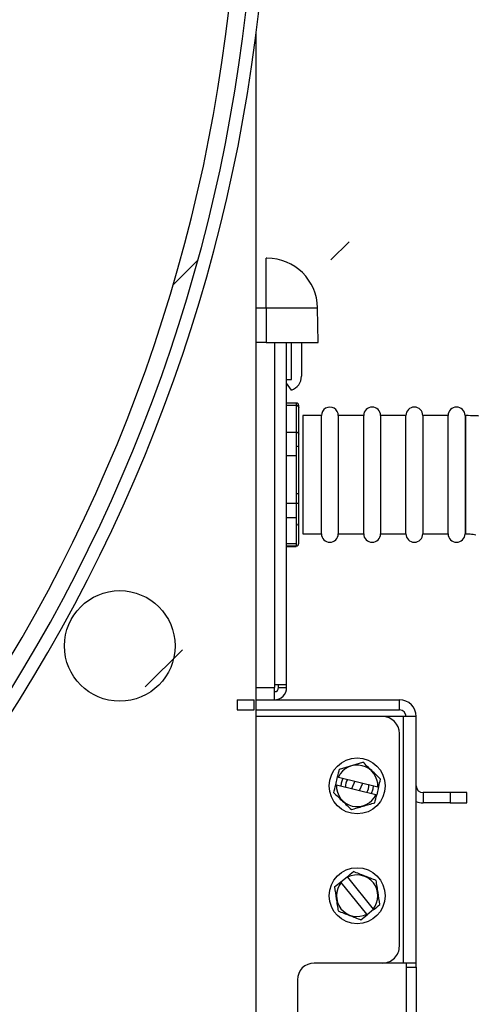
# Model space of a CAD drawing. Header units: inches. Extents: x 170 to 284, y 215 to 248.
# Tile 156 of 202: x 186.804 to 186.917, y 224.35 to 224.597. Entities that reach past the tile are written whole.
import ezdxf

# ---------------------------------------------------------------- set-up
doc = ezdxf.new("R2010")
doc.units = ezdxf.units.IN
doc.header["$LTSCALE"] = 0.25
doc.header["$MEASUREMENT"] = 0
doc.layers.add('ANNOTATIONS', color=1, linetype='Continuous')
doc.layers.add('RH BENCH MOUNT', color=7, linetype='Continuous')
doc.styles.add('ARIAL', font='arial.ttf', dxfattribs={"height": 0.09375})
doc.dimstyles.new('STANDARD$0', dxfattribs={"dimtxt": 0.09375, "dimasz": 0.09375, "dimexe": 0.03125, "dimexo": 0.046875, "dimgap": 0.09, "dimtad": 0, "dimtih": 1, "dimtoh": 1, "dimdec": 4, "dimzin": 0, "dimdsep": 46, "dimtxsty": 'ARIAL', "dimcen": 0.09, "dimadec": 0, "dimazin": 0, "dimtfac": 1, "dimtdec": 4, "dimtofl": 0, "dimtmove": 0, "dimatfit": 1, "dimfxl": 1, "dimtolj": 1, "dimtzin": 0, "dimarcsym": 0})

# ---------------------------------------------------------------- blocks, each defined once
blk = doc.blocks.new('*D44')
at = {"layer": 'ANNOTATIONS', "color": 0, "lineweight": -2, "transparency": 16777216}
for p, q in [((185.9644948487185, 225.4792255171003), (185.9644948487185, 226.2131025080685)), ((187.3643717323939, 224.3791894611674), (187.3643717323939, 226.2131025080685)), ((186.0582448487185, 226.1818525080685), (186.3541591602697, 226.1818525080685)), ((187.2706217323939, 226.1818525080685), (186.9747074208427, 226.1818525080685))]:
    blk.add_line(p, q, dxfattribs=at)
at = {"layer": 'ANNOTATIONS', "color": 0, "transparency": 16777216}
for points in [[(186.0582448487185, 226.1974775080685), (186.0582448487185, 226.1662275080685), (185.9644948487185, 226.1818525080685)], [(187.2706217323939, 226.1974775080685), (187.2706217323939, 226.1662275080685), (187.3643717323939, 226.1818525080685)]]:
    blk.add_solid(points, dxfattribs=at)
at = {"layer": 'defpoints', "color": 0, "transparency": 16777216}
for p in [(187.3643717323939, 226.1818525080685), (185.9644948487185, 225.4323505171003), (187.3643717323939, 224.3323144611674)]:
    blk.add_point(p, dxfattribs=at)
at = {"layer": 'ANNOTATIONS', "color": 0, "transparency": 16777216, "insert": (186.6644332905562, 226.1818525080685), "char_height": 0.09375, "attachment_point": 5, "style": 'ARIAL'}
blk.add_mtext('\\A1;DIM "A"', dxfattribs=at)
blk = doc.blocks.new('*D40')
at = {"layer": 'ANNOTATIONS', "color": 0, "lineweight": -2, "transparency": 16777216}
for p, q in [((186.9101974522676, 225.0595125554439), (188.2447244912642, 225.0595125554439)), ((188.2134744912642, 224.9657625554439), (188.2134744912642, 222.7038089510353)), ((188.2134744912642, 220.0069951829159), (188.2134744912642, 222.2689487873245)), ((187.7483049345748, 219.9132451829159), (188.2447244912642, 219.9132451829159))]:
    blk.add_line(p, q, dxfattribs=at)
at = {"layer": 'ANNOTATIONS', "color": 0, "transparency": 16777216}
for points in [[(188.1978494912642, 224.9657625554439), (188.2290994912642, 224.9657625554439), (188.2134744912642, 225.0595125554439)], [(188.1978494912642, 220.0069951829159), (188.2290994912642, 220.0069951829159), (188.2134744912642, 219.9132451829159)]]:
    blk.add_solid(points, dxfattribs=at)
at = {"layer": 'defpoints', "color": 0, "transparency": 16777216}
for p in [(186.8633224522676, 225.0595125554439), (187.7014299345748, 219.9132451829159), (188.2134744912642, 219.9132451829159)]:
    blk.add_point(p, dxfattribs=at)
at = {"layer": 'ANNOTATIONS', "color": 0, "transparency": 16777216, "insert": (188.2134744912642, 222.4863788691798), "char_height": 0.09375, "attachment_point": 5, "style": 'ARIAL'}
blk.add_mtext('\\A1;TOTAL\\PHEIGHT', dxfattribs=at)

msp = doc.modelspace()

# ---------------------------------------------------------------- hatches: boundary and pattern name
at = {"layer": 'RH BENCH MOUNT'}
h = msp.add_hatch(dxfattribs=at)
h.set_pattern_fill('ANSI31', color=256, scale=0.34241245, angle=2.8e-322, style=0)
h.set_pattern_definition([(45, (176.1263761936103, 218.320867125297), (-0.03026527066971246, 0.03026527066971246), [])])
edge = h.paths.add_edge_path(flags=0)
edge.add_arc((186.41301658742, 224.2130895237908), 0.021400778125, 89.9999999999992, 390.52248781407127, ccw=False)
edge.add_line((186.41301658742, 224.2344903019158), (186.485779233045, 224.2344903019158))
edge.add_arc((186.485779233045, 224.6453852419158), 0.4108949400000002, 270, 450.0000000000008)
edge.add_line((186.485779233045, 225.0562801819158), (186.00212164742, 225.0562801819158))
edge.add_arc((186.00212164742, 225.0605603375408), 0.004280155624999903, 180.0000000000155, 269.9999999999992, ccw=False)
edge.add_line((185.997841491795, 225.0605603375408), (185.997841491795, 225.1033618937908))
edge.add_arc((186.00212164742, 225.1033618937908), 0.004280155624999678, 360, 540, ccw=False)
edge.add_line((186.006401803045, 225.1033618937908), (186.006401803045, 225.0605603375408))
edge.add_line((186.006401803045, 225.0605603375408), (186.003169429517, 225.0605603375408))
edge.add_line((186.003169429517, 225.0605603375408), (186.003169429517, 225.1033618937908))
edge.add_arc((186.00212164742, 225.1033618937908), 0.001047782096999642, 360, 540.0000000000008)
edge.add_line((186.001073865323, 225.1033618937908), (186.001073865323, 225.0605603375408))
edge.add_arc((186.00212164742, 225.0605603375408), 0.001047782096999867, 180, 270)
edge.add_line((186.00212164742, 225.0595125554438), (186.485779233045, 225.0595125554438))
edge.add_arc((186.485779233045, 224.6453852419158), 0.4141273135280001, 269.9999999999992, 450, ccw=False)
edge.add_line((186.485779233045, 224.2312579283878), (186.41301658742, 224.2312579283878))
edge.add_arc((186.41301658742, 224.2130895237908), 0.018168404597, 450.0000000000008, 750.5224878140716)
edge.add_arc((186.4277648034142, 224.221784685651), 0.001047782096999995, 390.5224878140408, 495.0000000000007)
edge.add_line((186.4270239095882, 224.222525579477), (186.4183287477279, 224.2138304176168))
edge.add_line((186.4183287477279, 224.2138304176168), (186.4160431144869, 224.2161160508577))
edge.add_line((186.4160431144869, 224.2161160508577), (186.4247382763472, 224.224811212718))
edge.add_arc((186.4277648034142, 224.221784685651), 0.004280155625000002, 390.522487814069, 495.0000000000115, ccw=False)
h = msp.add_hatch(dxfattribs=at)
h.set_pattern_fill('ANSI31', color=256, scale=0.34241245, style=0)
h.set_pattern_definition([(45, (176.0930244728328, 218.320867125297), (-0.03026527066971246, 0.03026527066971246), [])])
edge = h.paths.add_edge_path(flags=0)
edge.add_line((186.4524275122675, 225.0520000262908), (186.1100150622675, 225.0520000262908))
edge.add_line((186.1100150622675, 225.0520000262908), (186.1100150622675, 225.0562801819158))
edge.add_line((186.1100150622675, 225.0562801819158), (186.4524275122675, 225.0562801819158))
edge.add_arc((186.4524275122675, 224.6453852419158), 0.4108949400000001, 269.9999999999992, 450, ccw=False)
edge.add_line((186.4524275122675, 224.2344903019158), (186.3796648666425, 224.2344903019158))
edge.add_line((186.3796648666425, 224.2344903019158), (186.3796648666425, 224.2387704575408))
edge.add_line((186.3796648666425, 224.2387704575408), (186.4524275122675, 224.2387704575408))
edge.add_arc((186.4524275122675, 224.6453852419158), 0.406614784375, 270, 450.0000000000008)

# ---------------------------------------------------------------- linework, layer by layer
for p, q in [((186.8633224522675, 224.1660078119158), (186.8633224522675, 224.593744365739)), ((186.8657876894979, 224.5247418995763), (186.8657876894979, 224.537235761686)), ((186.8660077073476, 224.537235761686), (186.8657876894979, 224.537235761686)), ((186.8633224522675, 224.5247418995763), (186.8657876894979, 224.5247418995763)), ((186.8657876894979, 224.5247418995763), (186.8657876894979, 224.516042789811)), ((186.8657876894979, 224.5247418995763), (186.8787215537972, 224.5247418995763)), ((186.878873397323, 224.516042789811), (186.8787215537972, 224.5247418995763)), ((186.8657876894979, 224.516042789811), (186.8633224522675, 224.516042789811)), ((186.8657876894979, 224.516042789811), (186.878873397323, 224.516042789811)), ((186.8679069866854, 224.516042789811), (186.8679069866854, 224.4294811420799)), ((186.8709519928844, 224.4301593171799), (186.8709519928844, 224.516042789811)), ((186.8721387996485, 224.5067931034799), (186.8721387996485, 224.516042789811)), ((186.8746819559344, 224.516042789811), (186.8746819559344, 224.5076431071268)), ((186.8709519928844, 224.5067931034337), (186.8721387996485, 224.5067931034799)), ((186.8721516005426, 224.5041113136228), (186.8709519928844, 224.5058245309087)), ((186.8733256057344, 224.5008658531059), (186.8709519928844, 224.5008658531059)), ((186.8733256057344, 224.5002739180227), (186.8709519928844, 224.5002739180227)), ((186.8733256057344, 224.5008658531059), (186.8733256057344, 224.5002739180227)), ((186.8733256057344, 224.5002739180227), (186.8733256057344, 224.4935876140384)), ((186.8740037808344, 224.4996468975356), (186.8740037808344, 224.5001876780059)), ((186.8740037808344, 224.4930917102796), (186.8740037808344, 224.4996468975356)), ((186.8796834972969, 224.4977292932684), (186.8750210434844, 224.4977292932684)), ((186.8750210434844, 224.4977292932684), (186.8750210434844, 224.4680591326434)), ((186.8796834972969, 224.4841871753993), (186.8796834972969, 224.4977292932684)), ((186.8902799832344, 224.4977292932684), (186.8839220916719, 224.4977292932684)), ((186.8839220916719, 224.4977292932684), (186.8839220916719, 224.4680591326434)), ((186.8902799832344, 224.4841871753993), (186.8902799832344, 224.4977292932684)), ((186.9008764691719, 224.4977292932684), (186.8945185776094, 224.4977292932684)), ((186.8945185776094, 224.4977292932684), (186.8945185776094, 224.4680591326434)), ((186.9008764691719, 224.4841871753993), (186.9008764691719, 224.4977292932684)), ((186.9114729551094, 224.4977292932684), (186.9051150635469, 224.4977292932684)), ((186.9051150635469, 224.4977292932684), (186.9051150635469, 224.4680591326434)), ((186.9114729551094, 224.4841871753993), (186.9114729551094, 224.4977292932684)), ((186.9157115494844, 224.4977292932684), (186.9157115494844, 224.4680591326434)), ((186.9158617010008, 224.4977292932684), (186.9158617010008, 224.4680591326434)), ((186.8709519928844, 224.4935876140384), (186.8733256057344, 224.4935876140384)), ((186.8733256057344, 224.4935876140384), (186.8733256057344, 224.4876224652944)), ((186.8740037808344, 224.4875545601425), (186.8740037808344, 224.4930917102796)), ((186.8733256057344, 224.4876224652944), (186.8709519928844, 224.4876224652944)), ((186.8733256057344, 224.4876224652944), (186.8733256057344, 224.4757319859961)), ((186.8740037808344, 224.4758972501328), (186.8740037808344, 224.4875545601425)), ((186.8796834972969, 224.4680591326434), (186.8796834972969, 224.4841871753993)), ((186.8902799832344, 224.4680591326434), (186.8902799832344, 224.4841871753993)), ((186.9008764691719, 224.4680591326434), (186.9008764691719, 224.4841871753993)), ((186.9114729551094, 224.4680591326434), (186.9114729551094, 224.4841871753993)), ((186.8709519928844, 224.4757319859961), (186.8733256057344, 224.4757319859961)), ((186.8733256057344, 224.4757319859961), (186.8733256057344, 224.4702427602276)), ((186.8740037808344, 224.4708018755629), (186.8740037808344, 224.4758972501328)), ((186.8709519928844, 224.4722008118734), (186.8733256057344, 224.4722008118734)), ((186.8733256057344, 224.4702427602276), (186.8733256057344, 224.4650385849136)), ((186.8740037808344, 224.4656997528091), (186.8740037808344, 224.4708018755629)), ((186.8750210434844, 224.4680591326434), (186.8796834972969, 224.4680591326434)), ((186.8839220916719, 224.4680591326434), (186.8902799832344, 224.4680591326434)), ((186.8945185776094, 224.4680591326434), (186.9008764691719, 224.4680591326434)), ((186.9051150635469, 224.4680591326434), (186.9114729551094, 224.4680591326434)), ((186.8733256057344, 224.4655145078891), (186.8709519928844, 224.4655145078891)), ((186.8740037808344, 224.4656007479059), (186.8740037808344, 224.4656200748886)), ((186.8709519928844, 224.4650385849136), (186.8733256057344, 224.4650385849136)), ((186.8709519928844, 224.4649225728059), (186.8733256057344, 224.4649225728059)), ((186.8733256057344, 224.4650385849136), (186.8733256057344, 224.4649225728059)), ((186.8633224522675, 224.4294811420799), (186.8679069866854, 224.4294811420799)), ((186.8709519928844, 224.4301593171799), (186.8679069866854, 224.4301593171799)), ((186.8679069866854, 224.4264361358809), (186.8679069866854, 224.4294811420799)), ((186.8689242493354, 224.4294811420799), (186.8689242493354, 224.4301593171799)), ((186.8689242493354, 224.4294811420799), (186.8709519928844, 224.4294811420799)), ((186.8709519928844, 224.4294811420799), (186.8709519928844, 224.4301593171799)), ((186.8585549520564, 224.4264361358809), (186.8627935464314, 224.4264361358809)), ((186.8585549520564, 224.4264361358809), (186.8585549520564, 224.4238929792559)), ((186.8627935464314, 224.4238929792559), (186.8627935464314, 224.4264361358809)), ((186.8633224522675, 224.4264361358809), (186.8679069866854, 224.4264361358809)), ((186.8679069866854, 224.4264361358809), (186.8992454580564, 224.4264361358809)), ((186.8992454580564, 224.4238929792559), (186.8992454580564, 224.4264361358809)), ((186.8585549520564, 224.4238929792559), (186.8627935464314, 224.4238929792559)), ((186.8633224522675, 224.4238929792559), (186.8992454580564, 224.4238929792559)), ((186.8950068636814, 224.4221975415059), (186.8633224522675, 224.4221975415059)), ((186.9002627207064, 224.4221975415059), (186.8950068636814, 224.4221975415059)), ((186.9034840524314, 224.4221975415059), (186.9002627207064, 224.4221975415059)), ((186.9002627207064, 224.3603818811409), (186.9002627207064, 224.4221975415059)), ((186.9034840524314, 224.3603818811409), (186.9034840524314, 224.4221975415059)), ((186.8992454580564, 224.3646204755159), (186.8992454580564, 224.4179589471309)), ((186.8842282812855, 224.4090484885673), (186.8901012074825, 224.4107623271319)), ((186.883260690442, 224.4050887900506), (186.8837436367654, 224.4070651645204)), ((186.8839343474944, 224.407018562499), (186.8938465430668, 224.4045964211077)), ((186.8880632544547, 224.4060096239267), (186.8872269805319, 224.4041195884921)), ((186.8933635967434, 224.4026200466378), (186.883451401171, 224.4050421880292)), ((186.8892346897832, 224.4036289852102), (186.8900709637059, 224.4055190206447)), ((186.8940372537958, 224.4045498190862), (186.8935543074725, 224.4025734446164)), ((186.9051794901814, 224.4031238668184), (186.9051794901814, 224.4005807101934)), ((186.9119612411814, 224.4031238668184), (186.9051794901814, 224.4031238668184)), ((186.9119612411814, 224.4031238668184), (186.9119612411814, 224.4005807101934)), ((186.9161998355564, 224.4031238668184), (186.9119612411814, 224.4031238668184)), ((186.9161998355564, 224.4005807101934), (186.9161998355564, 224.4031238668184)), ((186.9119612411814, 224.4005807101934), (186.9051794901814, 224.4005807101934)), ((186.9119612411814, 224.4005807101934), (186.9161998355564, 224.4005807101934)), ((186.8845397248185, 224.3807641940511), (186.8861265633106, 224.382037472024)), ((186.8862494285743, 224.3818843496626), (186.8926353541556, 224.3739258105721)), ((186.8910485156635, 224.3726525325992), (186.8846625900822, 224.3806110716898)), ((186.8927582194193, 224.3737726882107), (186.8911713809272, 224.3724994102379)), ((186.8950068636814, 224.3603818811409), (186.8778829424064, 224.3603818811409)), ((186.9002627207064, 224.3603818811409), (186.8950068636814, 224.3603818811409)), ((186.9034840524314, 224.3603818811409), (186.9002627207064, 224.3603818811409)), ((186.9009408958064, 224.3603818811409), (186.9009408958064, 224.3593646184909)), ((186.9009408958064, 224.3593646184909), (186.9009408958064, 224.2941919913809)), ((186.9009408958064, 224.3593646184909), (186.9034840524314, 224.3593646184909)), ((186.9034840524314, 224.3593646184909), (186.9034840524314, 224.3603818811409)), ((186.9034840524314, 224.3593646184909), (186.9034840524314, 224.3085794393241)), ((186.8736443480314, 224.3561432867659), (186.8736443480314, 224.3239902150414))]:
    msp.add_line(p, q, dxfattribs=at)
at = {"layer": 'RH BENCH MOUNT', "flags": 128}
for points in [[(186.8850632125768, 224.4067427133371), (186.8846417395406, 224.4055258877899), (186.8845802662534, 224.4047663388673)], [(186.892234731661, 224.4028958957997), (186.8926562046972, 224.4041127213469), (186.8927180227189, 224.4048193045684)]]:
    msp.add_lwpolyline(points, dxfattribs=at)
at = {"layer": 'RH BENCH MOUNT'}
for centre, radius in [((186.8290812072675, 224.4399377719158), 0.01386770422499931), ((186.8886489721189, 224.4048193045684), 0.007019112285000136), ((186.8886489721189, 224.3772684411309), 0.007019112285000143)]:
    msp.add_circle(centre, radius, dxfattribs=at)
for centre, radius, start, end in [((186.4524275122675, 224.6453852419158), 0.4141273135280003, 269.9999999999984, 90), ((186.4524275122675, 224.6453852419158), 0.4108949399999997, 269.9999999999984, 90), ((186.4524275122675, 224.6453852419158), 0.406614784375, 269.9999999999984, 90), ((186.8660077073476, 224.524519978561), 0.012715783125, 1.000000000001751, 90), ((186.8709519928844, 224.5076431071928), 0.003729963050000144, 288.7605498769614, 359.9999989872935), ((186.8733256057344, 224.5001876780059), 0.000678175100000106, 2.116977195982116e-11, 90), ((186.8818027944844, 224.4977292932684), 0.0021192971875, 359.9999999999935, 180), ((186.8923992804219, 224.4977292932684), 0.00211929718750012, 0, 180), ((186.9029957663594, 224.4977292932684), 0.0021192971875, 0, 180), ((186.9135922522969, 224.4977292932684), 0.0021192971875, 0, 180), ((186.8818027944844, 224.4680591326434), 0.00211929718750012, 180, 0), ((186.8923992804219, 224.4680591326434), 0.0021192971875, 180, 0), ((186.9029957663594, 224.4680591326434), 0.00211929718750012, 180, 0), ((186.9135922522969, 224.4680591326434), 0.00211929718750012, 180, 0), ((186.8679069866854, 224.4294811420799), 0.003045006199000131, 270, 6.513775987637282e-12), ((186.8679069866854, 224.4294811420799), 0.001017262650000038, 270, 0), ((186.8992454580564, 224.4221975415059), 0.004238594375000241, 0, 90), ((186.8992454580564, 224.4221975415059), 0.001695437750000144, 0, 90), ((186.8950068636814, 224.4179589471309), 0.004238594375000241, 0, 90), ((186.8886489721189, 224.4048193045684), 0.005202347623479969, 357.5445332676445, 154.9920909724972), ((186.8886489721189, 224.4048193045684), 0.002933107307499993, 145.9753276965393, 186.5612965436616), ((186.8886489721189, 224.4048193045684), 0.005202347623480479, 177.5445332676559, 334.9920909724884), ((186.8886489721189, 224.4048193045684), 0.002933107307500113, 325.9753276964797, 6.561296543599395), ((186.9051794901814, 224.4048193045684), 0.001695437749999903, 180, 270), ((186.9051794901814, 224.4048193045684), 0.00423859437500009, 246.4218215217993, 270), ((186.8886489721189, 224.3772684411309), 0.005202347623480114, 320.0197516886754, 117.4673093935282), ((186.8886489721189, 224.3772684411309), 0.005202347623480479, 140.0197516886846, 297.4673093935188), ((186.8950068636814, 224.3646204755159), 0.004238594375, 270, 3.256887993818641e-12), ((186.8778829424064, 224.3561432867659), 0.00423859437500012, 90, 179.9999999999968)]:
    msp.add_arc(centre, radius, start, end, dxfattribs=at)
for points, knots in [([(186.8733256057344, 224.5002739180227), (186.8735060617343, 224.5002739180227), (186.8736821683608, 224.5002048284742), (186.8739313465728, 224.4999729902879), (186.8740037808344, 224.4998090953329), (186.8740037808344, 224.4996468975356)], [0, 0, 0, 0, 0.5, 0.5, 1, 1, 1, 1]), ([(186.9256928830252, 224.4967302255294), (186.9247581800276, 224.4969047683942), (186.9223376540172, 224.4973567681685), (186.9190462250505, 224.4976783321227), (186.9166983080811, 224.4977159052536), (186.9158617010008, 224.4977292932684)], [0, 0, 0, 0, 0.2882195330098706, 0.7463792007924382, 0.9999999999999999, 0.9999999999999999, 0.9999999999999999, 0.9999999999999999]), ([(186.8733256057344, 224.4935876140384), (186.8735060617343, 224.4935876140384), (186.8736821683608, 224.4935328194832), (186.8739313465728, 224.4933492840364), (186.8740037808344, 224.493219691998), (186.8740037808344, 224.4930917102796)], [0, 0, 0, 0, 0.5, 0.5, 1, 1, 1, 1]), ([(186.8733256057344, 224.4900564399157), (186.8735060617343, 224.4900564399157), (186.8736821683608, 224.490038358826), (186.8739313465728, 224.4899774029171), (186.8740037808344, 224.4899341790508), (186.8740037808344, 224.489891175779)], [0, 0, 0, 0, 0.5, 0.5, 1, 1, 1, 1]), ([(186.8733256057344, 224.4781659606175), (186.8735060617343, 224.4781659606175), (186.8736821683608, 224.4781733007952), (186.8739313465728, 224.4781982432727), (186.8740037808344, 224.478216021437), (186.8740037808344, 224.4782338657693)], [0, 0, 0, 0, 0.5, 0.5, 1, 1, 1, 1]), ([(186.8733256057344, 224.4757319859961), (186.8735060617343, 224.4757319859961), (186.8736821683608, 224.4757500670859), (186.8739313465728, 224.4758110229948), (186.8740037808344, 224.475854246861), (186.8740037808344, 224.4758972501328)], [0, 0, 0, 0, 0.5, 0.5, 1, 1, 1, 1]), ([(186.8733256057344, 224.4702427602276), (186.8735060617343, 224.4702427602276), (186.8736821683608, 224.4703045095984), (186.8739313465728, 224.4705114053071), (186.8740037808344, 224.4706575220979), (186.8740037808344, 224.4708018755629)], [0, 0, 0, 0, 0.5, 0.5, 1, 1, 1, 1]), ([(186.9158617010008, 224.4680591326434), (186.9162357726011, 224.4680563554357), (186.9171034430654, 224.4680499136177), (186.9179603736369, 224.4679123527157), (186.9184478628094, 224.4678340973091)], [0, 0, 0, 0, 0.4311217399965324, 0.9999999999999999, 0.9999999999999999, 0.9999999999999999, 0.9999999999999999]), ([(186.8733256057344, 224.4650385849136), (186.8735060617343, 224.4650385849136), (186.8736821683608, 224.4651114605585), (186.8739313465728, 224.4653559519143), (186.8740037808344, 224.4655287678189), (186.8740037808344, 224.4656997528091)], [0, 0, 0, 0, 0.5, 0.5, 1, 1, 1, 1]), ([(186.8945218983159, 224.4065331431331), (186.8937989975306, 224.4072247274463), (186.89306595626, 224.4079260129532), (186.8919398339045, 224.4090033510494), (186.8915650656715, 224.40936188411), (186.8908276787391, 224.4100673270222), (186.890463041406, 224.4104161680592), (186.8901012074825, 224.4107623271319)], [0, 0, 0, 0, 0.4999999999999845, 0.4999999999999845, 0.7499999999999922, 0.7499999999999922, 1, 1, 1, 1]), ([(186.8827760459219, 224.4031054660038), (186.8834989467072, 224.4024138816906), (186.8842319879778, 224.4017125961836), (186.8853581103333, 224.4006352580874), (186.8857328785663, 224.4002767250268), (186.8864702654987, 224.3995712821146), (186.8868349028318, 224.3992224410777), (186.8871967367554, 224.3988762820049)], [0, 0, 0, 0, 0.4999999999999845, 0.4999999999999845, 0.7499999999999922, 0.7499999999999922, 1, 1, 1, 1]), ([(186.8871967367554, 224.3988762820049), (186.8881571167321, 224.3991565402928), (186.8891309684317, 224.3994407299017), (186.8906270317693, 224.3998773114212), (186.8911249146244, 224.4000226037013), (186.8921045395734, 224.400308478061), (186.8925889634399, 224.4004498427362), (186.8930696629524, 224.4005901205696)], [0, 0, 0, 0, 0.5000000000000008, 0.5000000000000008, 0.7500000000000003, 0.7500000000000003, 1, 1, 1, 1]), ([(186.8934206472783, 224.3810972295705), (186.8924882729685, 224.3814599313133), (186.8915428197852, 224.381827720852), (186.8900903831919, 224.3823927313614), (186.8896070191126, 224.3825807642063), (186.8886559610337, 224.3829507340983), (186.888185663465, 224.3831336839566), (186.8877189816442, 224.3833152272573)], [0, 0, 0, 0, 0.5, 0.5, 0.75, 0.75, 1, 1, 1, 1]), ([(186.8829473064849, 224.3794864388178), (186.8830993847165, 224.3784976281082), (186.8832535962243, 224.3774949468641), (186.8834905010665, 224.3759545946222), (186.8835693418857, 224.3754419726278), (186.8837244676, 224.374433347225), (186.8838011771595, 224.373934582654), (186.8838772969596, 224.3734396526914)], [0, 0, 0, 0, 0.4999999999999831, 0.4999999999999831, 0.7499999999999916, 0.7499999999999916, 1, 1, 1, 1]), ([(186.894350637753, 224.3750504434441), (186.8941985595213, 224.3760392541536), (186.8940443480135, 224.3770419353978), (186.8938074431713, 224.3785822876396), (186.8937286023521, 224.3790949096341), (186.8935734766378, 224.3801035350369), (186.8934967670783, 224.3806022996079), (186.8934206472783, 224.3810972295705)], [0, 0, 0, 0, 0.4999999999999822, 0.4999999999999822, 0.7499999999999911, 0.7499999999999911, 1, 1, 1, 1]), ([(186.8838772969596, 224.3734396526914), (186.8848096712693, 224.3730769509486), (186.8857551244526, 224.3727091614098), (186.8872075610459, 224.3721441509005), (186.8876909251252, 224.3719561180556), (186.8886419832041, 224.3715861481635), (186.8891122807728, 224.3714031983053), (186.8895789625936, 224.3712216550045)], [0, 0, 0, 0, 0.5000000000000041, 0.5000000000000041, 0.750000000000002, 0.750000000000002, 1, 1, 1, 1])]:
    msp.add_open_spline(points, degree=3, knots=knots, dxfattribs=at)
for points in [[(186.8837436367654, 224.4070651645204), (186.8839090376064, 224.4077420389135), (186.884069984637, 224.4084006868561), (186.8842282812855, 224.4090484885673)], [(186.8839343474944, 224.407018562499), (186.8838707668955, 224.4070340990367), (186.8838071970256, 224.4070496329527), (186.8837436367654, 224.4070651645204)], [(186.8940372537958, 224.4045498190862), (186.8942026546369, 224.4052266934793), (186.8943636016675, 224.4058853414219), (186.8945218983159, 224.4065331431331)], [(186.8827760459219, 224.4031054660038), (186.8829346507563, 224.4037545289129), (186.8830975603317, 224.4044212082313), (186.883260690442, 224.4050887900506)], [(186.883260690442, 224.4050887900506), (186.8833242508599, 224.4050732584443), (186.8833878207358, 224.4050577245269), (186.883451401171, 224.4050421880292)], [(186.8940372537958, 224.4045498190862), (186.893973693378, 224.4045653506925), (186.8939101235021, 224.4045808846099), (186.8938465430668, 224.4045964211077)], [(186.8930696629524, 224.4005901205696), (186.8932282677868, 224.4012391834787), (186.8933911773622, 224.4019058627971), (186.8935543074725, 224.4025734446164)], [(186.8933635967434, 224.4026200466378), (186.8934271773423, 224.4026045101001), (186.8934907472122, 224.4025889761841), (186.8935543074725, 224.4025734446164)], [(186.8861265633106, 224.382037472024), (186.8866700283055, 224.3824735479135), (186.8871988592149, 224.3828978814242), (186.8877189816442, 224.3833152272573)], [(186.8862494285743, 224.3818843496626), (186.8862084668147, 224.3819353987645), (186.8861675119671, 224.3819864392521), (186.8861265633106, 224.382037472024)], [(186.8829473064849, 224.3794864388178), (186.8834684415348, 224.3799045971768), (186.8840037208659, 224.3803341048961), (186.8845397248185, 224.3807641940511)], [(186.8845397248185, 224.3807641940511), (186.8845806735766, 224.3807131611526), (186.884621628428, 224.3806621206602), (186.8846625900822, 224.3806110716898)], [(186.8927582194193, 224.3737726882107), (186.8927172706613, 224.3738237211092), (186.8926763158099, 224.3738747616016), (186.8926353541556, 224.3739258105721)], [(186.8927582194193, 224.3737726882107), (186.8933016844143, 224.3742087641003), (186.8938305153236, 224.374633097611), (186.894350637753, 224.3750504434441)], [(186.8895789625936, 224.3712216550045), (186.8901000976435, 224.3716398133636), (186.8906353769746, 224.3720693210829), (186.8911713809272, 224.3724994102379)], [(186.8910485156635, 224.3726525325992), (186.8910894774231, 224.3726014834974), (186.8911304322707, 224.3725504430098), (186.8911713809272, 224.3724994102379)]]:
    msp.add_open_spline(points, degree=3, dxfattribs=at)

# ---------------------------------------------------------------- dimensions: what is measured, and where the dimension line sits
at = {"layer": 'ANNOTATIONS'}
dim = msp.add_linear_dim(base=(187.3643717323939, 226.1818525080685), p1=(185.9644948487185, 225.4323505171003), p2=(187.3643717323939, 224.3323144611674), text='DIM "A"', dimstyle='STANDARD$0', dxfattribs=at)
dim.commit()
dim.dimension.update_dxf_attribs({"geometry": '*D44', "text_midpoint": (186.6644332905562, 226.1818525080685)})
dim = msp.add_linear_dim(base=(188.2134744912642, 219.9132451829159), p1=(186.8633224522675, 225.0595125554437), p2=(187.7014299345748, 219.9132451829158), angle=90, text='TOTAL\\PHEIGHT', dimstyle='STANDARD$0', dxfattribs=at)
dim.commit()
dim.dimension.update_dxf_attribs({"geometry": '*D40', "text_midpoint": (188.2134744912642, 222.4863788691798)})

doc.saveas('drawing.dxf')
